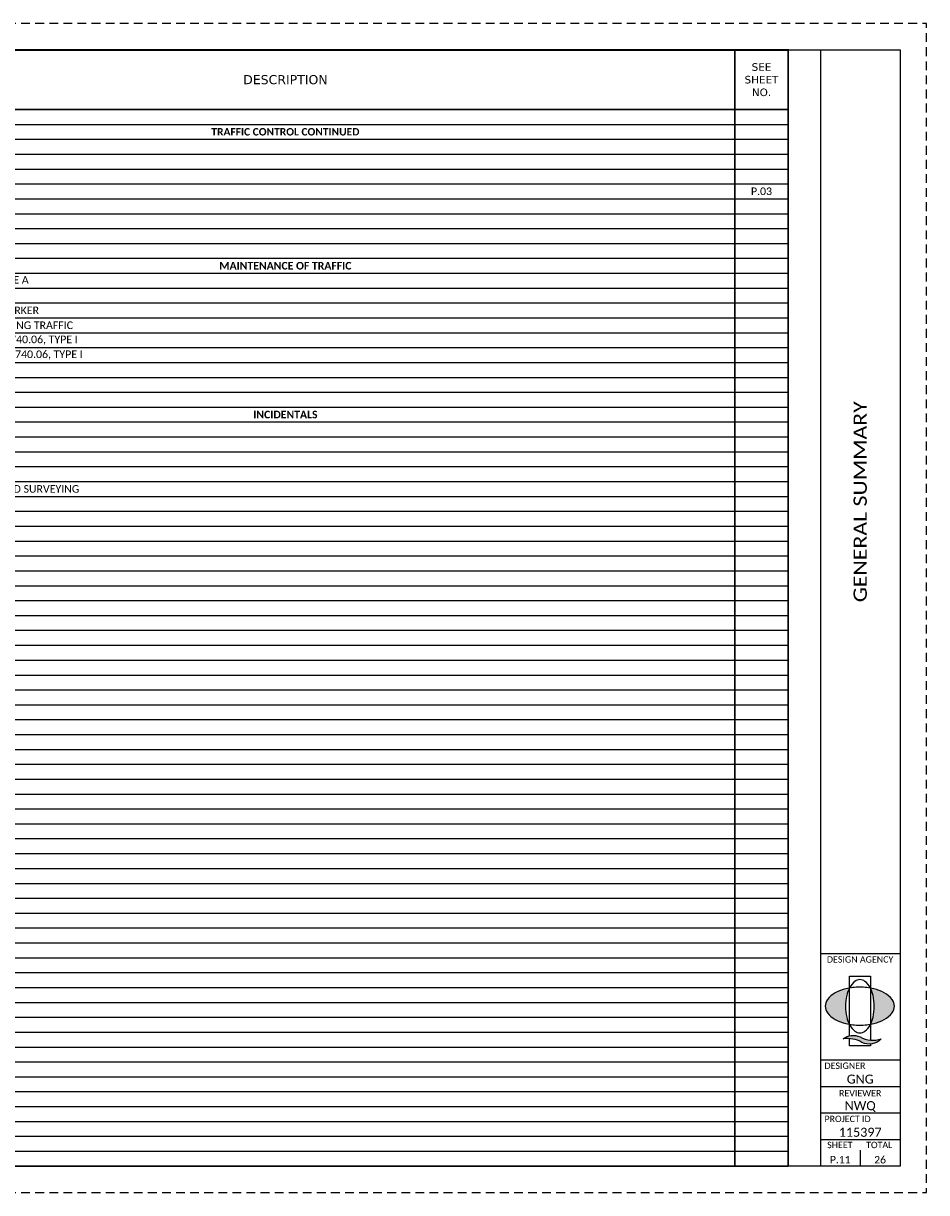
# Paper-space layout 'Layout2' of a CAD drawing. Header units: feet. Extents: x 188.1 to 222.1, y 77.3 to 99.3.
# Tile 2 of 2: x 205.1 to 222.1, y 77.3 to 99.3. Entities that reach past the tile are written whole.
import ezdxf
from ezdxf.enums import TextEntityAlignment as Align

# ---------------------------------------------------------------- set-up
doc = ezdxf.new("R2010")
doc.units = ezdxf.units.FT
doc.header["$MEASUREMENT"] = 0
doc.linetypes.add('OhDOT_USTN3', pattern=[0.22, 0.165, -0.055])
for name, color, linetype in [('SH_Border', 7, 'Continuous'), ('SH_Cut_Line', 7, 'OhDOT_USTN3'), ('SH_Data', 7, 'Continuous'), ('SH_Hatch', 14, 'Continuous'), ('SH_TextM', 7, 'Continuous')]:
    doc.layers.add(name, color=color, linetype=linetype)
doc.styles.add('Font 70-Main Title', font='calibri.ttf', dxfattribs={"width": 1.15, "height": 0.25})
doc.styles.add('Slanted Normal (0.14) Font 31', font='calibri.ttf', dxfattribs={"height": 0.14})
doc.styles.add('Straight Minimum (0.12) Font 30', font='calibri.ttf', dxfattribs={"height": 0.12})
doc.styles.add('Straight Sub-Title (0.17) Font 30', font='calibri.ttf', dxfattribs={"height": 0.17})
doc.styles.add('Straight-Normal', font='calibri.ttf', dxfattribs={"height": 0.14})
doc.styles.add('Straight-Sub Title', font='calibri.ttf', dxfattribs={"height": 0.17})

# ---------------------------------------------------------------- blocks, each defined once
blk = doc.blocks.new('A$C1697e795')
at = {"layer": 'SH_Hatch'}
for points in [[(-0.1098, 0.0898, -0.0615), (-0.0881, 0.1507), (-0.0881, 0.1523, 0.014092), (-0.1171, 0.1465, 0.069705), (-0.2053, 0.1131, 0.105975), (-0.2716, 0.0557, 0.163104), (-0.29, 0.0008, 0.163049), (-0.2716, -0.0541, 0.105975), (-0.2053, -0.1115, 0.069705), (-0.1171, -0.145, 0.014089), (-0.0881, -0.1507, -0.061487), (-0.1098, -0.0898, -0.054987), (-0.1197, 0, -0.054987)], [(0.1108, 0.0898, 0.0615), (0.0891, 0.1507), (0.0891, 0.1523, -0.014092), (0.1182, 0.1465, -0.069705), (0.2063, 0.1131, -0.105975), (0.2727, 0.0557, -0.163104), (0.2911, 0.0008, -0.163049), (0.2727, -0.0541, -0.105975), (0.2063, -0.1115, -0.069705), (0.1182, -0.145, -0.014089), (0.0891, -0.1507, 0.061487), (0.1108, -0.0898, 0.054987), (0.1207, 0, 0.054987)], [(0.0015, -0.2566, 0.297692), (-0.1396, -0.2731, -0.180432), (0.0164, -0.3024, 0.32264), (0.179, -0.273, -0.20237)]]:
    blk.add_hatch(color=256, dxfattribs=at).paths.add_polyline_path(points)
at = {"layer": 'SH_TextM'}
for points in [[(0.1106, -0.0898, 0.054987), (0.1206, 0, 0.054987), (0.1106, 0.0898, 0.0688), (0.0854, 0.1575, 0.105699), (0.0418, 0.2087, 0.165247), (0.0004, 0.2228, 0.165247), (-0.0409, 0.2087, 0.105699), (-0.0845, 0.1575, 0.0688), (-0.1098, 0.0898, 0.054987), (-0.1197, 0, 0.054987), (-0.1098, -0.0898, 0.0688), (-0.0845, -0.1575, 0.105699), (-0.0409, -0.2087, 0.165247), (0.0004, -0.2228, 0.165247), (0.0418, -0.2087, 0.105699), (0.0854, -0.1575, 0.0688)], [(-0.2053, -0.1115, 0.069705), (-0.1171, -0.145, 0.055931), (-0.0006, -0.158, 0.055931), (0.1159, -0.145, 0.069705), (0.2041, -0.1115, 0.105975), (0.2705, -0.0541, 0.163076), (0.2889, 0.0008, 0.163076), (0.2705, 0.0557, 0.105975), (0.2041, 0.1131, 0.069705), (0.1159, 0.1465, 0.055931), (-0.0006, 0.1596, 0.055931), (-0.1171, 0.1465, 0.069705), (-0.2053, 0.1131, 0.105975), (-0.2716, 0.0557, 0.163076), (-0.29, 0.0008, 0.163076), (-0.2716, -0.0541, 0.105975)], [(0.0164, -0.3024, 0.180432), (-0.1396, -0.2731, -0.297692), (0.0015, -0.2566, 0.20237), (0.179, -0.273, -0.32264)]]:
    blk.add_lwpolyline(points, format="xyb", close=True, dxfattribs=at)
for points in [[(-0.0881, -0.2469), (-0.0881, 0.2529), (0.0891, 0.2529), (0.0891, -0.2828)], [(0.0891, -0.3157), (0.0891, -0.332), (-0.0881, -0.332), (-0.0881, -0.2701)]]:
    blk.add_lwpolyline(points, dxfattribs=at)
blk = doc.blocks.new('BLKWO_Title')
at = {"layer": 'SH_Border', "linetype": 'Continuous', "flags": 128}
blk.add_lwpolyline([(0.5, 21.5), (33.5, 21.5), (33.5, 0.5), (0.5, 0.5), (0.5, 21.5)], close=True, dxfattribs=at)
for points in [[(32, 21.5), (32, 0.5)], [(32, 4.5), (33.5, 4.5)], [(32, 2.5), (33.5, 2.5)], [(32, 2), (33.5, 2)], [(32, 1.5), (33.5, 1.5)], [(32, 1), (33.5, 1)]]:
    blk.add_lwpolyline(points, dxfattribs=at)
at = {"layer": 'SH_Border'}
blk.add_lwpolyline([(32.75, 0.8), (32.75, 0.5)], dxfattribs=at)
at = {"layer": 'SH_Cut_Line', "color": 7, "linetype": 'OhDOT_USTN3', "flags": 128}
blk.add_lwpolyline([(0, 0), (34, 0), (34, 22), (0, 22), (0, 0)], close=True, dxfattribs=at)
at = {"layer": 'SH_Border', "xscale": 2.25, "yscale": 2.25, "zscale": 2.25}
blk.add_blockref('A$C1697e795', (32.744, 3.506), dxfattribs=at)
at = {"layer": 'SH_Data', "char_height": 0.12, "style": 'Straight Minimum (0.12) Font 30'}
for s, insert, width, attachment_point in [('DESIGN AGENCY', (32.124, 4.448), 1.94049, 1), ('DESIGNER', (32.078, 2.448), 1.0279, 1), ('REVIEWER', (32.75, 1.931), 1.0279, 2), ('PROJECT ID', (32.078, 1.447), 1.27835, 1), ('SHEET', (32.129, 0.957), 1.0279, 1), ('TOTAL', (32.862, 0.957), 1.0279, 1)]:
    blk.add_mtext(s, dxfattribs=dict(at, insert=insert, width=width, attachment_point=attachment_point))
at = {"layer": 'SH_Data', "style": 'Font 70-Main Title', "width": 1.15, "flags": 8}
blk.add_attdef('TITLEAREA2T', text='', height=0.25, rotation=90, dxfattribs=at).set_placement((32.75, 13), align=Align.MIDDLE_CENTER)
at = {"layer": 'SH_Data', "style": 'Straight-Sub Title'}
for tag, p in [('XXX', (32.75, 2)), ('XXX', (32.75, 1.5)), ('XXXXXX', (32.75, 1))]:
    blk.add_attdef(tag, text='', height=0.17, dxfattribs=at).set_placement(p, align=Align.BOTTOM_CENTER)
at = {"layer": 'SH_Data', "style": 'Straight Sub-Title (0.17) Font 30', "flags": 8}
blk.add_attdef('PROJECT', text='', height=0.25, rotation=90, dxfattribs=at).set_placement((0.721, 0.55), align=Align.MIDDLE_LEFT)
at = {"layer": 'SH_Data', "style": 'Straight-Normal'}
for tag, p in [('SHEETNO', (32.375, 0.551)), ('SHEETTOTAL', (33.125, 0.549))]:
    blk.add_attdef(tag, text='', height=0.14, dxfattribs=at).set_placement(p, align=Align.CENTER)
blk = doc.blocks.new('*A953')
at = {"layer": 'SH_TextM', "color": 7, "linetype": 'Continuous', "ltscale": 0.083333, "const_width": 0.0208}
for points in [[(18.906, -13.281), (18.906, 0), (0, 0), (0, -13.281)], [(3.812, 0), (3.812, -13.281)], [(4.448, 0), (4.448, -13.281)], [(5.229, 0), (5.229, -13.281)], [(6.01, 0), (6.01, -13.281)], [(6.792, 0), (6.792, -13.281)], [(7.573, 0), (7.573, -13.281)], [(18.271, 0), (18.271, -13.281)], [(0.635, -0.354), (0.635, -13.281)], [(1.271, -0.354), (1.271, -13.281)], [(1.906, -0.354), (1.906, -13.281)], [(2.542, -0.354), (2.542, -13.281)], [(3.177, -0.354), (3.177, -13.281)], [(0, -0.708), (18.906, -0.708)]]:
    blk.add_lwpolyline(points, dxfattribs=at)
at = {"layer": 'SH_TextM', "color": 7, "linetype": 'Continuous', "ltscale": 0.083333}
for points in [[(0, -0.354), (4.448, -0.354)], [(0, -0.885), (18.906, -0.885)], [(0, -1.062), (18.906, -1.062)], [(0, -1.24), (18.906, -1.24)], [(0, -1.417), (18.906, -1.417)], [(0, -1.594), (18.906, -1.594)], [(0, -1.771), (18.906, -1.771)], [(0, -1.948), (18.906, -1.948)], [(0, -2.125), (18.906, -2.125)], [(0, -2.302), (18.906, -2.302)], [(0, -2.479), (18.906, -2.479)], [(0, -2.656), (18.906, -2.656)], [(0, -2.833), (18.906, -2.833)], [(0, -3.01), (18.906, -3.01)], [(0, -3.188), (18.906, -3.188)], [(0, -3.365), (18.906, -3.365)], [(0, -3.542), (18.906, -3.542)], [(0, -3.719), (18.906, -3.719)], [(0, -3.896), (18.906, -3.896)], [(0, -4.073), (18.906, -4.073)], [(0, -4.25), (18.906, -4.25)], [(0, -4.427), (18.906, -4.427)], [(0, -4.604), (18.906, -4.604)], [(0, -4.781), (18.906, -4.781)], [(0, -4.958), (18.906, -4.958)], [(0, -5.135), (18.906, -5.135)], [(0, -5.312), (18.906, -5.312)], [(0, -5.49), (18.906, -5.49)], [(0, -5.667), (18.906, -5.667)], [(0, -5.844), (18.906, -5.844)], [(0, -6.021), (18.906, -6.021)], [(0, -6.198), (18.906, -6.198)], [(0, -6.375), (18.906, -6.375)], [(0, -6.552), (18.906, -6.552)], [(0, -6.729), (18.906, -6.729)], [(0, -6.906), (18.906, -6.906)], [(0, -7.083), (18.906, -7.083)], [(0, -7.26), (18.906, -7.26)], [(0, -7.438), (18.906, -7.438)], [(0, -7.615), (18.906, -7.615)], [(0, -7.792), (18.906, -7.792)], [(0, -7.969), (18.906, -7.969)], [(0, -8.146), (18.906, -8.146)], [(0, -8.323), (18.906, -8.323)], [(0, -8.5), (18.906, -8.5)], [(0, -8.677), (18.906, -8.677)], [(0, -8.854), (18.906, -8.854)], [(0, -9.031), (18.906, -9.031)], [(0, -9.208), (18.906, -9.208)], [(0, -9.385), (18.906, -9.385)], [(0, -9.562), (18.906, -9.562)], [(0, -9.74), (18.906, -9.74)], [(0, -9.917), (18.906, -9.917)], [(0, -10.094), (18.906, -10.094)], [(0, -10.271), (18.906, -10.271)], [(0, -10.448), (18.906, -10.448)], [(0, -10.625), (18.906, -10.625)], [(0, -10.802), (18.906, -10.802)], [(0, -10.979), (18.906, -10.979)], [(0, -11.156), (18.906, -11.156)], [(0, -11.333), (18.906, -11.333)], [(0, -11.51), (18.906, -11.51)], [(0, -11.688), (18.906, -11.688)], [(0, -11.865), (18.906, -11.865)], [(0, -12.042), (18.906, -12.042)], [(0, -12.219), (18.906, -12.219)], [(0, -12.396), (18.906, -12.396)], [(0, -12.573), (18.906, -12.573)], [(0, -12.75), (18.906, -12.75)], [(0, -12.927), (18.906, -12.927)], [(0, -13.104), (18.906, -13.104)], [(0, -13.281), (18.906, -13.281)]]:
    blk.add_lwpolyline(points, dxfattribs=at)
at = {"layer": 'SH_TextM', "color": 7, "attachment_point": 5, "style": 'Slanted Normal (0.14) Font 31'}
for s, insert, char_height, width in [('\\fVerdana|b0|i0|c0|p34;SHEET NUM.', (1.906, -0.177), 0.10833, 3.72917), ('\\fVerdana|b0|i0|c0|p34;PART.', (4.13, -0.177), 0.10833, 0.55208), ('\\fVerdana|b0|i0|c0|p34;ITEM', (5.62, -0.177), 0.10833, 0.69792), ('\\fVerdana|b0|i0|c0|p34;GRAND', (6.401, -0.177), 0.10833, 0.69792), ('\\fVerdana|b0|i0|c0|p34;SEE SHEET NO.', (18.589, -0.354), 0.09028, 0.55208), ('\\fCalibri|b0|i0|c0|p34;01/ENH/2\\P8', (4.13, -0.531), 0.08125, 0.55208), ('\\fVerdana|b0|i0|c0|p34;ITEM', (4.839, -0.354), 0.10833, 0.69792), ('\\fVerdana|b0|i0|c0|p34;UNIT', (7.182, -0.354), 0.10833, 0.69792), ('\\fVerdana|b0|i0|c0|p34;DESCRIPTION', (12.922, -0.354), 0.10833, 10.61458), ('\\fCalibri|b0|i0|c0|p34;P.06', (0.318, -0.531), 0.09028, 0.55208), ('\\fCalibri|b0|i0|c0|p34;P.08', (0.953, -0.531), 0.09028, 0.55208), ('\\fCalibri|b0|i0|c0|p34;P.26', (1.589, -0.531), 0.09028, 0.55208), ('\\fVerdana|b0|i0|c0|p34;EXT', (5.62, -0.531), 0.10833, 0.69792), ('\\fVerdana|b0|i0|c0|p34;TOTAL', (6.401, -0.531), 0.10833, 0.69792)]:
    blk.add_mtext(s, dxfattribs=dict(at, insert=insert, char_height=char_height, width=width))
at = {"layer": 'SH_TextM', "color": 7, "char_height": 0.09028, "style": 'Slanted Normal (0.14) Font 31'}
for s, insert, attachment_point in [('\\fCalibri|b0|i0|c0|p34;0.54', (1.589, -1.151), 5), ('\\fCalibri|b0|i0|c0|p34;0.54', (4.13, -1.151), 5), ('\\fCalibri|b0|i0|c0|p34;646', (4.839, -1.151), 5), ('\\fCalibri|b0|i0|c0|p34;10010', (5.62, -1.151), 5), ('\\fCalibri|b0|i0|c0|p34;0.54', (6.401, -1.151), 5), ('\\fCalibri|b0|i0|c0|p34;MILE', (7.182, -1.151), 5), ('\\fCalibri|b0|i0|c0|p34;EDGE LINE, 6" ', (7.615, -1.151), 4), ('\\fCalibri|b0|i0|c0|p34;0.31', (1.589, -1.328), 5), ('\\fCalibri|b0|i0|c0|p34;0.31', (4.13, -1.328), 5), ('\\fCalibri|b0|i0|c0|p34;646', (4.839, -1.328), 5), ('\\fCalibri|b0|i0|c0|p34;10200', (5.62, -1.328), 5), ('\\fCalibri|b0|i0|c0|p34;0.31', (6.401, -1.328), 5), ('\\fCalibri|b0|i0|c0|p34;MILE', (7.182, -1.328), 5), ('\\fCalibri|b0|i0|c0|p34;CENTER LINE ', (7.615, -1.328), 4), ('\\fCalibri|b0|i0|c0|p34;57', (1.589, -1.505), 5), ('\\fCalibri|b0|i0|c0|p34;57', (4.13, -1.505), 5), ('\\fCalibri|b0|i0|c0|p34;646', (4.839, -1.505), 5), ('\\fCalibri|b0|i0|c0|p34;10510', (5.62, -1.505), 5), ('\\fCalibri|b0|i0|c0|p34;57', (6.401, -1.505), 5), ('\\fCalibri|b0|i0|c0|p34;FT', (7.182, -1.505), 5), ('\\fCalibri|b0|i0|c0|p34;CROSSWALK LINE, 12" ', (7.615, -1.505), 4), ('\\fCalibri|b0|i0|c0|p34;70', (1.589, -1.682), 5), ('\\fCalibri|b0|i0|c0|p34;70', (4.13, -1.682), 5), ('\\fCalibri|b0|i0|c0|p34;646', (4.839, -1.682), 5), ('\\fCalibri|b0|i0|c0|p34;10521', (5.62, -1.682), 5), ('\\fCalibri|b0|i0|c0|p34;70', (6.401, -1.682), 5), ('\\fCalibri|b0|i0|c0|p34;FT', (7.182, -1.682), 5), ('\\fCalibri|b0|i0|c0|p34;CROSSWALK LINE, 24", AS PER PLAN ', (7.615, -1.682), 4), ('\\fCalibri|b0|i0|c0|p34;P.03', (18.589, -1.682), 5), ('\\fCalibri|b0|i0|c0|p34;24', (1.589, -1.859), 5), ('\\fCalibri|b0|i0|c0|p34;24', (4.13, -1.859), 5), ('\\fCalibri|b0|i0|c0|p34;646', (4.839, -1.859), 5), ('\\fCalibri|b0|i0|c0|p34;20800', (5.62, -1.859), 5), ('\\fCalibri|b0|i0|c0|p34;24', (6.401, -1.859), 5), ('\\fCalibri|b0|i0|c0|p34;FT', (7.182, -1.859), 5), ('\\fCalibri|b0|i0|c0|p34;YIELD LINE ', (7.615, -1.859), 4), ('\\fCalibri|b0|i0|c0|p34;0.85', (1.589, -2.214), 5), ('\\fCalibri|b0|i0|c0|p34;0.85', (4.13, -2.214), 5), ('\\fCalibri|b0|i0|c0|p34;646', (4.839, -2.214), 5), ('\\fCalibri|b0|i0|c0|p34;50300', (5.62, -2.214), 5), ('\\fCalibri|b0|i0|c0|p34;0.85', (6.401, -2.214), 5), ('\\fCalibri|b0|i0|c0|p34;MILE', (7.182, -2.214), 5), ('\\fCalibri|b0|i0|c0|p34;REMOVAL OF PAVEMENT MARKING ', (7.615, -2.214), 4), ('\\fCalibri|b1|i0|c0|p34;MAINTENANCE OF TRAFFIC', (12.922, -2.568), 5), ('\\fCalibri|b0|i0|c0|p34;100', (0.318, -2.745), 5), ('\\fCalibri|b0|i0|c0|p34;100', (4.13, -2.745), 5), ('\\fCalibri|b0|i0|c0|p34;410', (4.839, -2.745), 5), ('\\fCalibri|b0|i0|c0|p34;10000', (5.62, -2.745), 5), ('\\fCalibri|b0|i0|c0|p34;100', (6.401, -2.745), 5), ('\\fCalibri|b0|i0|c0|p34;CY', (7.182, -2.745), 5), ('\\fCalibri|b0|i0|c0|p34;TRAFFIC COMPACTED SURFACE, TYPE A', (7.615, -2.745), 4), ('\\fCalibri|b0|i0|c0|p34;43', (0.953, -3.099), 5), ('\\fCalibri|b0|i0|c0|p34;43', (4.13, -3.099), 5), ('\\fCalibri|b0|i0|c0|p34;614', (4.839, -3.099), 5), ('\\fCalibri|b0|i0|c0|p34;12800', (5.62, -3.099), 5), ('\\fCalibri|b0|i0|c0|p34;43', (6.401, -3.099), 5), ('\\fCalibri|b0|i0|c0|p34;EACH', (7.182, -3.099), 5), ('\\fCalibri|b0|i0|c0|p34;WORK ZONE RAISED PAVEMENT MARKER', (7.615, -3.099), 4), ('\\fCalibri|b0|i0|c0|p34;15', (0.318, -3.276), 5), ('\\fCalibri|b0|i0|c0|p34;15', (4.13, -3.276), 5), ('\\fCalibri|b0|i0|c0|p34;614', (4.839, -3.276), 5), ('\\fCalibri|b0|i0|c0|p34;13000', (5.62, -3.276), 5), ('\\fCalibri|b0|i0|c0|p34;15', (6.401, -3.276), 5), ('\\fCalibri|b0|i0|c0|p34;CY', (7.182, -3.276), 5), ('\\fCalibri|b0|i0|c0|p34;ASPHALT CONCRETE FOR MAINTAINING TRAFFIC', (7.615, -3.276), 4), ('\\fCalibri|b0|i0|c0|p34;0.32', (0.953, -3.453), 5), ('\\fCalibri|b0|i0|c0|p34;0.32', (4.13, -3.453), 5), ('\\fCalibri|b0|i0|c0|p34;614', (4.839, -3.453), 5), ('\\fCalibri|b0|i0|c0|p34;21200', (5.62, -3.453), 5), ('\\fCalibri|b0|i0|c0|p34;0.32', (6.401, -3.453), 5), ('\\fCalibri|b0|i0|c0|p34;MILE', (7.182, -3.453), 5), ('\\fCalibri|b0|i0|c0|p34;WORK ZONE CENTER LINE, CLASS I, 740.06, TYPE I ', (7.615, -3.453), 4), ('\\fCalibri|b0|i0|c0|p34;0.59', (0.953, -3.63), 5), ('\\fCalibri|b0|i0|c0|p34;0.59', (4.13, -3.63), 5), ('\\fCalibri|b0|i0|c0|p34;614', (4.839, -3.63), 5), ('\\fCalibri|b0|i0|c0|p34;22210', (5.62, -3.63), 5), ('\\fCalibri|b0|i0|c0|p34;0.59', (6.401, -3.63), 5), ('\\fCalibri|b0|i0|c0|p34;MILE', (7.182, -3.63), 5), ('\\fCalibri|b0|i0|c0|p34;WORK ZONE EDGE LINE, CLASS I, 6", 740.06, TYPE I ', (7.615, -3.63), 4), ('\\fCalibri|b0|i0|c0|p34;5', (0.318, -3.984), 5), ('\\fCalibri|b0|i0|c0|p34;5', (4.13, -3.984), 5), ('\\fCalibri|b0|i0|c0|p34;616', (4.839, -3.984), 5), ('\\fCalibri|b0|i0|c0|p34;10000', (5.62, -3.984), 5), ('\\fCalibri|b0|i0|c0|p34;5', (6.401, -3.984), 5), ('\\fCalibri|b0|i0|c0|p34;MGAL', (7.182, -3.984), 5), ('\\fCalibri|b0|i0|c0|p34;WATER', (7.615, -3.984), 4), ('\\fCalibri|b1|i0|c0|p34;INCIDENTALS', (12.922, -4.339), 5), ('\\fCalibri|b0|i0|c0|p34;LS', (0.318, -4.516), 5), ('\\fCalibri|b0|i0|c0|p34;LS', (4.13, -4.516), 5), ('\\fCalibri|b0|i0|c0|p34;614', (4.839, -4.516), 5), ('\\fCalibri|b0|i0|c0|p34;11000', (5.62, -4.516), 5), ('\\fCalibri|b0|i0|c0|p34;LS', (6.401, -4.516), 5), ('\\fCalibri|b0|i0|c0|p34;MAINTAINING TRAFFIC', (7.615, -4.516), 4), ('\\fCalibri|b0|i0|c0|p34;5', (4.13, -4.87), 5), ('\\fCalibri|b0|i0|c0|p34;619', (4.839, -4.87), 5), ('\\fCalibri|b0|i0|c0|p34;16010', (5.62, -4.87), 5), ('\\fCalibri|b0|i0|c0|p34;5', (6.401, -4.87), 5), ('\\fCalibri|b0|i0|c0|p34;MNTH', (7.182, -4.87), 5), ('\\fCalibri|b0|i0|c0|p34;FIELD OFFICE, TYPE B', (7.615, -4.87), 4), ('\\fCalibri|b0|i0|c0|p34;LS', (4.13, -5.224), 5), ('\\fCalibri|b0|i0|c0|p34;623', (4.839, -5.224), 5), ('\\fCalibri|b0|i0|c0|p34;10000', (5.62, -5.224), 5), ('\\fCalibri|b0|i0|c0|p34;LS', (6.401, -5.224), 5), ('\\fCalibri|b0|i0|c0|p34;CONSTRUCTION LAYOUT STAKES AND SURVEYING', (7.615, -5.224), 4), ('\\fCalibri|b0|i0|c0|p34;LS', (4.13, -5.578), 5), ('\\fCalibri|b0|i0|c0|p34;624', (4.839, -5.578), 5), ('\\fCalibri|b0|i0|c0|p34;10000', (5.62, -5.578), 5), ('\\fCalibri|b0|i0|c0|p34;LS', (6.401, -5.578), 5), ('\\fCalibri|b0|i0|c0|p34;MOBILIZATION', (7.615, -5.578), 4), ('\\fCalibri|b0|i0|c0|p34; ', (7.615, -5.932), 4), ('\\fCalibri|b0|i0|c0|p34; ', (7.615, -6.109), 4), ('\\fCalibri|b0|i0|c0|p34; ', (7.615, -6.286), 4), ('\\fCalibri|b0|i0|c0|p34; ', (7.615, -10.536), 4), ('\\fCalibri|b0|i0|c0|p34; ', (7.615, -10.714), 4), ('\\fCalibri|b0|i0|c0|p34; ', (7.615, -10.891), 4), ('\\fCalibri|b0|i0|c0|p34; ', (7.615, -11.068), 4)]:
    blk.add_mtext(s, dxfattribs=dict(at, insert=insert, attachment_point=attachment_point))

psp = doc.layouts.new('Layout2')

# ---------------------------------------------------------------- block references
at = {"layer": 'SH_Border'}
ref = psp.add_blockref('BLKWO_Title', (188.099, 77.348), dxfattribs=at)
ref.add_attrib('TITLEAREA2T', 'GENERAL SUMMARY', dxfattribs={"layer": 'SH_Data', "height": 0.25, "rotation": 90, "style": 'Font 70-Main Title', "width": 1.15}).set_placement((220.849, 90.348), align=Align.MIDDLE_CENTER)
ref.add_attrib('XXXXXX', '115397', dxfattribs={"layer": 'SH_Data', "height": 0.17, "style": 'Straight-Sub Title'}).set_placement((220.849, 78.348), align=Align.BOTTOM_CENTER)
ref.add_attrib('XXX', 'GNG', dxfattribs={"layer": 'SH_Data', "height": 0.17, "style": 'Straight-Sub Title'}).set_placement((220.849, 79.348), align=Align.BOTTOM_CENTER)
ref.add_attrib('XXX', 'NWQ', dxfattribs={"layer": 'SH_Data', "height": 0.17, "style": 'Straight-Sub Title'}).set_placement((220.849, 78.848), align=Align.BOTTOM_CENTER)
ref.add_attrib('SHEETNO', 'P.11', dxfattribs={"layer": 'SH_Data', "height": 0.14, "style": 'Straight-Normal'}).set_placement((220.474, 77.899), align=Align.CENTER)
ref.add_attrib('SHEETTOTAL', '26', dxfattribs={"layer": 'SH_Data', "height": 0.14, "style": 'Straight-Normal'}).set_placement((221.224, 77.897), align=Align.CENTER)
at = {"layer": 'SH_TextM', "xscale": 1.581176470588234, "yscale": 1.581176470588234, "zscale": 1.581176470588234}
psp.add_blockref('*A953', (189.599, 98.848), dxfattribs=at)

# ---------------------------------------------------------------- texts
at = {"layer": 'SH_TextM', "insert": (210.031, 97.308), "char_height": 0.14, "width": 16.91529, "attachment_point": 5, "style": 'Slanted Normal (0.14) Font 31'}
psp.add_mtext('{\\fCalibri|b1|i0|c0|p34;TRAFFIC CONTROL CONTINUED}', dxfattribs=at)

doc.saveas('drawing.dxf')
